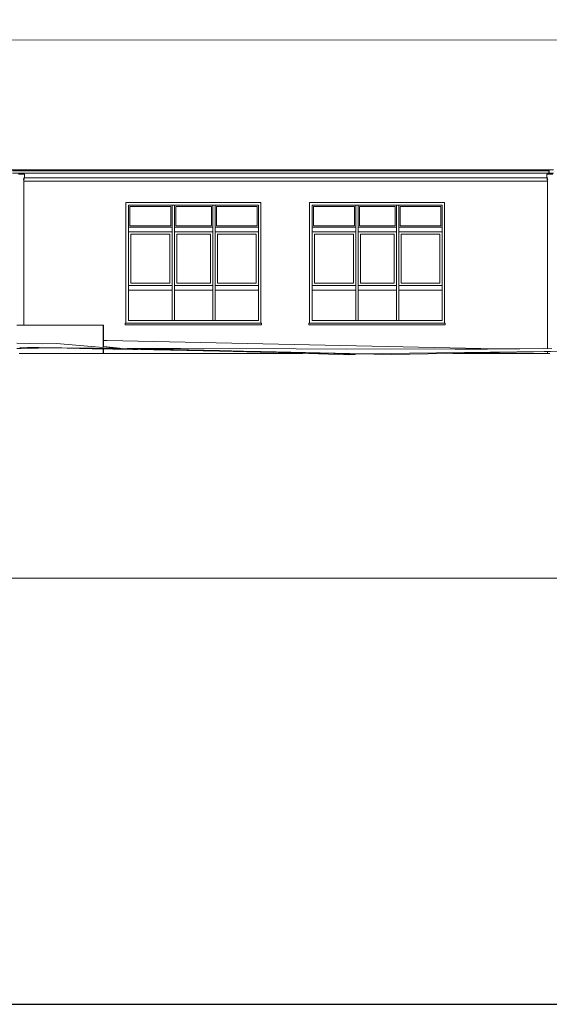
# Model space of a CAD drawing. Header units: metres. Extents: x 0 to 0.84, y 0 to 0.297.
# Tile 17 of 20: x 0.713 to 0.736, y 0.21 to 0.253. Entities that reach past the tile are written whole.
import ezdxf

# ---------------------------------------------------------------- set-up
doc = ezdxf.new("R2010")
doc.units = ezdxf.units.M
doc.layers.add('Legende_ Beschreibung', color=7, linetype='Continuous', lineweight=25)
doc.layers.add('Standard', color=7, linetype='Continuous', lineweight=25)

msp = doc.modelspace()

# ---------------------------------------------------------------- linework, layer by layer
at = {"layer": 'Legende_ Beschreibung', "color": 7, "linetype": 'Continuous', "lineweight": 25, "transparency": 33554687}
msp.add_line((0.655, 0.21), (0.83, 0.21), dxfattribs=at)
at = {"layer": 'Standard', "color": 7, "linetype": 'Continuous', "lineweight": 13, "transparency": 33554687}
for p, q in [((0.700262, 0.252038), (0.741346, 0.252032)), ((0.741346, 0.252032), (0.700262, 0.252038)), ((0.736667, 0.24637), (0.712649, 0.24637)), ((0.73644, 0.246355), (0.713102, 0.246355)), ((0.73644, 0.246335), (0.713102, 0.246335)), ((0.736461, 0.246235), (0.713102, 0.246235)), ((0.713363, 0.24619), (0.713623, 0.24619)), ((0.713579, 0.24594), (0.713586, 0.245965)), ((0.713586, 0.245965), (0.713593, 0.24599)), ((0.713593, 0.24599), (0.713608, 0.24604)), ((0.713594, 0.24589), (0.713601, 0.24594)), ((0.713601, 0.24594), (0.713609, 0.24599)), ((0.713608, 0.24604), (0.713623, 0.24609)), ((0.713609, 0.24599), (0.713624, 0.24609)), ((0.713614, 0.246025), (0.736384, 0.246025)), ((0.713622, 0.246082), (0.713624, 0.24609)), ((0.713622, 0.246082), (0.713624, 0.24609)), ((0.713623, 0.24609), (0.713623, 0.24619)), ((0.713623, 0.24619), (0.713624, 0.24619)), ((0.713623, 0.246087), (0.713624, 0.24609)), ((0.713624, 0.24619), (0.713624, 0.24609)), ((0.713624, 0.24609), (0.713624, 0.246089)), ((0.736374, 0.24609), (0.736374, 0.24619)), ((0.736374, 0.24619), (0.736634, 0.24619)), ((0.736389, 0.24604), (0.736374, 0.24609)), ((0.736383, 0.24604), (0.736375, 0.246087)), ((0.736385, 0.24604), (0.736375, 0.246087)), ((0.736386, 0.24604), (0.736375, 0.246087)), ((0.736387, 0.24604), (0.736375, 0.246087)), ((0.736389, 0.24599), (0.736376, 0.246082)), ((0.736391, 0.24599), (0.736376, 0.246082)), ((0.736404, 0.24599), (0.736389, 0.24604)), ((0.736397, 0.24594), (0.736389, 0.24599)), ((0.736404, 0.24589), (0.736397, 0.24594)), ((0.736411, 0.245965), (0.736404, 0.24599)), ((0.736418, 0.24594), (0.736411, 0.245965)), ((0.73644, 0.246355), (0.73644, 0.246335)), ((0.73644, 0.246335), (0.73644, 0.246355)), ((0.736455, 0.246355), (0.73644, 0.246355)), ((0.736455, 0.246335), (0.73644, 0.246335)), ((0.736455, 0.246355), (0.736455, 0.246335)), ((0.736495, 0.246355), (0.736455, 0.246355)), ((0.736455, 0.246335), (0.736475, 0.246335)), ((0.736459, 0.246235), (0.736459, 0.246335)), ((0.736475, 0.246235), (0.736459, 0.246235)), ((0.736475, 0.246335), (0.736475, 0.246235)), ((0.736475, 0.246235), (0.736665, 0.246235)), ((0.713594, 0.239605), (0.713594, 0.24589)), ((0.736404, 0.245875), (0.713594, 0.245875)), ((0.736404, 0.24589), (0.736404, 0.238585)), ((0.723925, 0.244945), (0.718045, 0.244945)), ((0.718045, 0.244945), (0.718045, 0.239695)), ((0.718045, 0.239695), (0.718045, 0.244945)), ((0.718045, 0.244945), (0.723925, 0.244945)), ((0.720063, 0.244835), (0.718155, 0.244835)), ((0.718155, 0.244835), (0.718155, 0.241335)), ((0.720003, 0.244775), (0.718215, 0.244775)), ((0.718215, 0.244775), (0.718215, 0.243935)), ((0.720003, 0.243935), (0.720003, 0.244775)), ((0.720003, 0.243935), (0.720003, 0.244775)), ((0.720063, 0.244835), (0.720063, 0.244835)), ((0.720063, 0.239815), (0.720063, 0.244835)), ((0.720063, 0.244835), (0.720163, 0.244835)), ((0.721831, 0.244835), (0.720163, 0.244835)), ((0.720163, 0.244835), (0.720163, 0.239815)), ((0.721771, 0.244775), (0.720223, 0.244775)), ((0.720223, 0.244775), (0.720223, 0.243935)), ((0.721771, 0.243935), (0.721771, 0.244775)), ((0.721771, 0.243935), (0.721771, 0.244775)), ((0.721831, 0.244835), (0.721831, 0.244835)), ((0.721831, 0.239815), (0.721831, 0.244835)), ((0.721831, 0.244835), (0.721931, 0.244835)), ((0.723815, 0.244835), (0.721931, 0.244835)), ((0.721931, 0.244835), (0.721931, 0.239815)), ((0.723755, 0.244775), (0.721991, 0.244775)), ((0.721991, 0.244775), (0.721991, 0.243935)), ((0.723755, 0.243935), (0.723755, 0.244775)), ((0.723755, 0.243935), (0.723755, 0.244775)), ((0.723815, 0.243875), (0.723815, 0.244835)), ((0.723925, 0.239695), (0.723925, 0.244945)), ((0.723925, 0.244945), (0.723925, 0.239695)), ((0.731925, 0.244945), (0.726045, 0.244945)), ((0.726045, 0.244945), (0.726045, 0.239695)), ((0.726045, 0.239695), (0.726045, 0.244945)), ((0.726045, 0.244945), (0.731925, 0.244945)), ((0.728063, 0.244835), (0.726155, 0.244835)), ((0.726155, 0.244835), (0.726155, 0.241335)), ((0.728003, 0.244775), (0.726215, 0.244775)), ((0.726215, 0.244775), (0.726215, 0.243935)), ((0.728003, 0.243935), (0.728003, 0.244775)), ((0.728003, 0.243935), (0.728003, 0.244775)), ((0.728063, 0.244835), (0.728063, 0.244835)), ((0.728063, 0.239815), (0.728063, 0.244835)), ((0.728063, 0.244835), (0.728163, 0.244835)), ((0.729831, 0.244835), (0.728163, 0.244835)), ((0.728163, 0.244835), (0.728163, 0.239815)), ((0.729771, 0.244775), (0.728223, 0.244775)), ((0.728223, 0.244775), (0.728223, 0.243935)), ((0.729771, 0.243935), (0.729771, 0.244775)), ((0.729771, 0.243935), (0.729771, 0.244775)), ((0.729831, 0.244835), (0.729831, 0.244835)), ((0.729831, 0.239815), (0.729831, 0.244835)), ((0.729831, 0.244835), (0.729931, 0.244835)), ((0.731815, 0.244835), (0.729931, 0.244835)), ((0.729931, 0.244835), (0.729931, 0.239815)), ((0.731755, 0.244775), (0.729991, 0.244775)), ((0.729991, 0.244775), (0.729991, 0.243935)), ((0.731755, 0.243935), (0.731755, 0.244775)), ((0.731755, 0.243935), (0.731755, 0.244775)), ((0.731815, 0.243875), (0.731815, 0.244835)), ((0.731925, 0.239695), (0.731925, 0.244945)), ((0.731925, 0.244945), (0.731925, 0.239695)), ((0.718155, 0.243675), (0.718155, 0.243875)), ((0.718155, 0.243875), (0.720063, 0.243875)), ((0.718215, 0.243935), (0.720003, 0.243935)), ((0.720063, 0.243875), (0.720063, 0.243675)), ((0.720163, 0.243875), (0.721831, 0.243875)), ((0.720223, 0.243935), (0.721771, 0.243935)), ((0.721831, 0.243875), (0.721831, 0.243675)), ((0.721931, 0.243875), (0.723815, 0.243875)), ((0.721991, 0.243935), (0.723755, 0.243935)), ((0.723815, 0.243875), (0.723815, 0.243675)), ((0.726155, 0.243675), (0.726155, 0.243875)), ((0.726155, 0.243875), (0.728063, 0.243875)), ((0.726215, 0.243935), (0.728003, 0.243935)), ((0.728063, 0.243875), (0.728063, 0.243675)), ((0.728163, 0.243875), (0.729831, 0.243875)), ((0.728223, 0.243935), (0.729771, 0.243935)), ((0.729831, 0.243875), (0.729831, 0.243675)), ((0.729931, 0.243875), (0.731815, 0.243875)), ((0.729991, 0.243935), (0.731755, 0.243935)), ((0.731815, 0.243875), (0.731815, 0.243675)), ((0.718155, 0.243675), (0.718155, 0.243675)), ((0.720063, 0.243675), (0.718155, 0.243675)), ((0.719963, 0.243575), (0.718255, 0.243575)), ((0.718255, 0.243575), (0.718255, 0.241435)), ((0.719963, 0.241435), (0.719963, 0.243575)), ((0.719963, 0.241435), (0.719963, 0.243575)), ((0.721831, 0.243675), (0.720163, 0.243675)), ((0.721731, 0.243575), (0.720263, 0.243575)), ((0.720263, 0.243575), (0.720263, 0.241435)), ((0.721731, 0.241435), (0.721731, 0.243575)), ((0.721731, 0.241435), (0.721731, 0.243575)), ((0.723815, 0.243675), (0.721931, 0.243675)), ((0.723715, 0.243575), (0.722031, 0.243575)), ((0.722031, 0.243575), (0.722031, 0.241435)), ((0.723715, 0.241435), (0.723715, 0.243575)), ((0.723715, 0.241435), (0.723715, 0.243575)), ((0.723815, 0.241335), (0.723815, 0.243675)), ((0.726155, 0.243675), (0.726155, 0.243675)), ((0.728063, 0.243675), (0.726155, 0.243675)), ((0.727963, 0.243575), (0.726255, 0.243575)), ((0.726255, 0.243575), (0.726255, 0.241435)), ((0.727963, 0.241435), (0.727963, 0.243575)), ((0.727963, 0.241435), (0.727963, 0.243575)), ((0.729831, 0.243675), (0.728163, 0.243675)), ((0.729731, 0.243575), (0.728263, 0.243575)), ((0.728263, 0.243575), (0.728263, 0.241435)), ((0.729731, 0.241435), (0.729731, 0.243575)), ((0.729731, 0.241435), (0.729731, 0.243575)), ((0.731815, 0.243675), (0.729931, 0.243675)), ((0.731715, 0.243575), (0.730031, 0.243575)), ((0.730031, 0.243575), (0.730031, 0.241435)), ((0.731715, 0.241435), (0.731715, 0.243575)), ((0.731715, 0.241435), (0.731715, 0.243575)), ((0.731815, 0.241335), (0.731815, 0.243675)), ((0.718155, 0.241335), (0.718155, 0.241335)), ((0.718155, 0.241135), (0.718155, 0.241335)), ((0.718155, 0.241335), (0.720063, 0.241335)), ((0.718255, 0.241435), (0.719963, 0.241435)), ((0.720063, 0.241335), (0.720063, 0.241135)), ((0.720163, 0.241335), (0.721831, 0.241335)), ((0.720263, 0.241435), (0.721731, 0.241435)), ((0.721831, 0.241335), (0.721831, 0.241135)), ((0.721931, 0.241335), (0.723815, 0.241335)), ((0.722031, 0.241435), (0.723715, 0.241435)), ((0.723815, 0.241335), (0.723815, 0.241135)), ((0.726155, 0.241335), (0.726155, 0.241335)), ((0.726155, 0.241135), (0.726155, 0.241335)), ((0.726155, 0.241335), (0.728063, 0.241335)), ((0.726255, 0.241435), (0.727963, 0.241435)), ((0.728063, 0.241335), (0.728063, 0.241135)), ((0.728163, 0.241335), (0.729831, 0.241335)), ((0.728263, 0.241435), (0.729731, 0.241435)), ((0.729831, 0.241335), (0.729831, 0.241135)), ((0.729931, 0.241335), (0.731815, 0.241335)), ((0.730031, 0.241435), (0.731715, 0.241435)), ((0.731815, 0.241335), (0.731815, 0.241135)), ((0.718155, 0.241135), (0.718155, 0.239815)), ((0.718155, 0.241135), (0.718155, 0.241135)), ((0.720063, 0.241135), (0.718155, 0.241135)), ((0.720063, 0.239815), (0.720063, 0.241135)), ((0.721831, 0.241135), (0.720163, 0.241135)), ((0.721831, 0.239815), (0.721831, 0.241135)), ((0.723815, 0.241135), (0.721931, 0.241135)), ((0.723815, 0.239815), (0.723815, 0.241135)), ((0.723815, 0.239815), (0.723815, 0.241135)), ((0.726155, 0.241135), (0.726155, 0.239815)), ((0.726155, 0.241135), (0.726155, 0.241135)), ((0.728063, 0.241135), (0.726155, 0.241135)), ((0.728063, 0.239815), (0.728063, 0.241135)), ((0.729831, 0.241135), (0.728163, 0.241135)), ((0.729831, 0.239815), (0.729831, 0.241135)), ((0.731815, 0.241135), (0.729931, 0.241135)), ((0.731815, 0.239815), (0.731815, 0.241135)), ((0.731815, 0.239815), (0.731815, 0.241135)), ((0.717051, 0.239605), (0.713292, 0.239605)), ((0.717051, 0.238632), (0.717051, 0.239605)), ((0.717052, 0.239605), (0.717051, 0.239605)), ((0.717073, 0.239605), (0.717052, 0.239605)), ((0.717073, 0.239605), (0.717073, 0.239275)), ((0.718015, 0.239695), (0.718015, 0.239615)), ((0.718015, 0.239695), (0.718015, 0.239695)), ((0.723955, 0.239695), (0.718015, 0.239695)), ((0.723955, 0.239615), (0.718015, 0.239615)), ((0.718155, 0.239815), (0.720063, 0.239815)), ((0.720063, 0.239815), (0.720063, 0.239815)), ((0.720163, 0.239815), (0.720063, 0.239815)), ((0.720163, 0.239815), (0.721831, 0.239815)), ((0.721831, 0.239815), (0.721831, 0.239815)), ((0.721931, 0.239815), (0.721831, 0.239815)), ((0.721931, 0.239815), (0.723815, 0.239815)), ((0.723955, 0.239615), (0.723955, 0.239695)), ((0.726015, 0.239695), (0.726015, 0.239615)), ((0.731955, 0.239695), (0.726015, 0.239695)), ((0.726015, 0.239675), (0.726015, 0.239675)), ((0.731955, 0.239615), (0.726015, 0.239615)), ((0.726155, 0.239815), (0.728063, 0.239815)), ((0.728063, 0.239815), (0.728063, 0.239815)), ((0.728163, 0.239815), (0.728063, 0.239815)), ((0.728163, 0.239815), (0.729831, 0.239815)), ((0.729831, 0.239815), (0.729831, 0.239815)), ((0.729931, 0.239815), (0.729831, 0.239815)), ((0.729931, 0.239815), (0.731815, 0.239815)), ((0.731955, 0.239615), (0.731955, 0.239695)), ((0.717073, 0.239275), (0.717073, 0.238931)), ((0.713292, 0.238821), (0.714391, 0.238797)), ((0.713431, 0.238642), (0.715103, 0.23862)), ((0.713431, 0.238642), (0.715103, 0.23862)), ((0.714391, 0.238797), (0.715026, 0.238799)), ((0.715026, 0.238799), (0.717051, 0.238632)), ((0.717051, 0.238632), (0.717052, 0.238639)), ((0.717052, 0.238639), (0.717056, 0.238659)), ((0.717717, 0.238589), (0.717056, 0.238659)), ((0.717717, 0.238589), (0.717056, 0.238659)), ((0.717072, 0.238658), (0.717073, 0.238673)), ((0.717073, 0.238673), (0.717073, 0.238931)), ((0.717073, 0.238931), (0.717222, 0.23893)), ((0.717073, 0.238931), (0.717222, 0.23893)), ((0.717073, 0.238673), (0.717915, 0.238587)), ((0.717073, 0.238673), (0.717915, 0.238587)), ((0.717222, 0.23893), (0.734188, 0.238578)), ((0.717222, 0.23893), (0.734188, 0.238578)), ((0.75798, 0.238744), (0.728043, 0.238355)), ((0.75798, 0.238744), (0.728043, 0.238355)), ((0.713487, 0.238584), (0.713301, 0.238589)), ((0.713487, 0.238584), (0.713391, 0.238587)), ((0.713391, 0.238375), (0.717051, 0.238375)), ((0.714978, 0.238611), (0.713487, 0.238584)), ((0.714978, 0.238611), (0.713487, 0.238584)), ((0.713757, 0.238628), (0.715248, 0.238619)), ((0.713757, 0.238628), (0.715248, 0.238619)), ((0.71548, 0.238598), (0.714913, 0.23861)), ((0.71548, 0.238598), (0.714913, 0.23861)), ((0.716527, 0.23858), (0.714978, 0.238611)), ((0.716527, 0.23858), (0.714978, 0.238611)), ((0.71811, 0.238585), (0.715248, 0.238619)), ((0.71811, 0.238585), (0.715248, 0.238619)), ((0.716024, 0.238586), (0.71548, 0.238598)), ((0.71548, 0.238598), (0.71548, 0.238598)), ((0.716568, 0.238575), (0.71548, 0.238598)), ((0.718346, 0.23855), (0.716527, 0.23858)), ((0.718346, 0.23855), (0.716527, 0.23858)), ((0.717706, 0.23856), (0.716568, 0.238575)), ((0.717706, 0.23856), (0.716568, 0.238575)), ((0.717051, 0.238375), (0.717051, 0.238569)), ((0.717051, 0.238375), (0.717052, 0.238375)), ((0.717052, 0.238375), (0.717073, 0.238375)), ((0.717073, 0.238568), (0.717073, 0.238375)), ((0.717073, 0.238375), (0.725748, 0.238375)), ((0.717471, 0.238565), (0.717836, 0.238558)), ((0.717471, 0.238565), (0.717836, 0.238558)), ((0.722126, 0.238471), (0.717836, 0.238558)), ((0.720003, 0.238514), (0.717836, 0.238558)), ((0.7181, 0.238585), (0.720416, 0.238587)), ((0.7181, 0.238585), (0.720416, 0.238587)), ((0.71811, 0.238585), (0.722115, 0.238497)), ((0.71811, 0.238585), (0.719256, 0.23856)), ((0.720633, 0.238509), (0.718346, 0.23855)), ((0.718463, 0.238548), (0.718346, 0.23855)), ((0.720633, 0.238509), (0.718463, 0.238548)), ((0.719256, 0.23856), (0.722115, 0.238497)), ((0.722126, 0.238471), (0.720003, 0.238514)), ((0.720416, 0.238587), (0.725467, 0.238568)), ((0.720416, 0.238587), (0.725467, 0.238568)), ((0.722323, 0.238489), (0.720633, 0.238509)), ((0.722323, 0.238489), (0.720633, 0.238509)), ((0.722115, 0.238497), (0.726308, 0.238386)), ((0.722115, 0.238497), (0.726308, 0.238386)), ((0.724494, 0.238417), (0.722126, 0.238471)), ((0.724494, 0.238417), (0.722126, 0.238471)), ((0.72579, 0.238396), (0.722323, 0.238489)), ((0.72579, 0.238396), (0.722323, 0.238489)), ((0.72774, 0.238308), (0.722505, 0.238484)), ((0.72774, 0.238308), (0.722505, 0.238484)), ((0.723294, 0.238475), (0.727792, 0.23837)), ((0.723294, 0.238475), (0.727792, 0.23837)), ((0.727663, 0.238557), (0.725467, 0.238568)), ((0.727663, 0.238557), (0.725467, 0.238568)), ((0.726339, 0.238386), (0.72579, 0.238396)), ((0.726463, 0.238383), (0.72579, 0.238396)), ((0.726339, 0.238386), (0.72579, 0.238396)), ((0.726463, 0.238383), (0.72579, 0.238396)), ((0.726339, 0.238386), (0.726463, 0.238383)), ((0.726339, 0.238386), (0.726463, 0.238383)), ((0.726663, 0.23838), (0.726463, 0.238383)), ((0.726663, 0.23838), (0.726463, 0.238383)), ((0.72796, 0.238333), (0.726663, 0.23838)), ((0.72796, 0.238333), (0.726663, 0.23838)), ((0.734188, 0.238578), (0.727663, 0.238557)), ((0.734188, 0.238578), (0.727663, 0.238557)), ((0.728011, 0.238324), (0.72774, 0.238308)), ((0.728011, 0.238324), (0.72774, 0.238308)), ((0.728043, 0.238355), (0.727792, 0.23837)), ((0.728043, 0.238355), (0.727792, 0.23837)), ((0.728058, 0.238344), (0.72796, 0.238333)), ((0.728058, 0.238344), (0.72796, 0.238333)), ((0.728011, 0.238324), (0.728058, 0.238344)), ((0.728011, 0.238324), (0.728058, 0.238344)), ((0.728043, 0.238355), (0.728028, 0.238341)), ((0.728043, 0.238355), (0.728028, 0.238341)), ((0.729627, 0.23833), (0.728043, 0.238355)), ((0.729627, 0.23833), (0.728043, 0.238355)), ((0.729627, 0.23833), (0.733575, 0.238397)), ((0.729627, 0.23833), (0.733575, 0.238397)), ((0.732286, 0.238375), (0.736404, 0.238375)), ((0.736603, 0.238587), (0.732401, 0.238549)), ((0.736603, 0.238587), (0.732401, 0.238549)), ((0.736542, 0.238452), (0.733575, 0.238397)), ((0.736542, 0.238452), (0.733575, 0.238397)), ((0.734188, 0.238578), (0.736251, 0.238583)), ((0.734188, 0.238578), (0.736251, 0.238583)), ((0.736404, 0.23845), (0.736404, 0.238375)), ((0.736412, 0.238375), (0.736404, 0.238375)), ((0.736433, 0.238375), (0.736412, 0.238375)), ((0.736466, 0.238375), (0.736433, 0.238375)), ((0.736504, 0.238375), (0.736466, 0.238375))]:
    msp.add_line(p, q, dxfattribs=at)
msp.add_lwpolyline([(0.666049, 0.228575), (0.760621, 0.228575), (0.760621, 0.268975), (0.666049, 0.268975), (0.666049, 0.228575)], dxfattribs=at)

doc.saveas('drawing.dxf')
